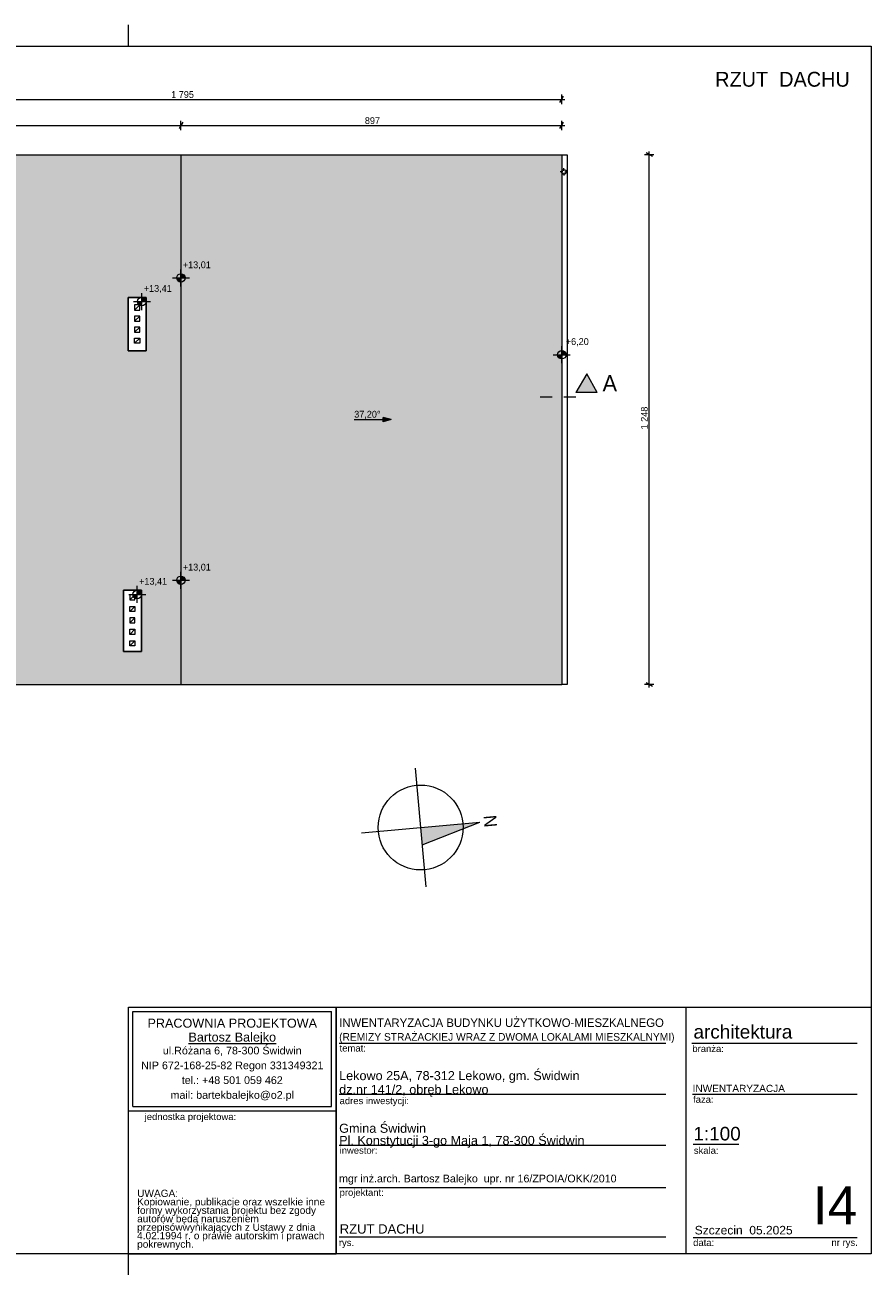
# Model space of a CAD drawing. Extents: x -686885 to -413214, y -23370 to 153194.
# Tile 145 of 145: x -484161 to -464223, y 123744 to 153194. Entities that reach past the tile are written whole.
import ezdxf

# ---------------------------------------------------------------- set-up
doc = ezdxf.new("R2010")
doc.units = 0
doc.header["$MEASUREMENT"] = 0
doc.linetypes.add('Dashed', pattern=[564.444447, 282.222223, -282.222223])
for name, color, linetype, lineweight in [('0_Nr_Pióra__21', 7, 'Continuous', 9), ('Arch opisy_Nr_Pióra__21', 7, 'Continuous', 9), ('ARCH TABELA_Nr_Pióra__1', 7, 'Continuous', 25), ('ARCH TABELA_Nr_Pióra__21', 7, 'Continuous', 9), ('ARCH TABELA_Nr_Pióra__7', 7, 'Continuous', 13), ('Arch tabelki_Nr_Pióra__21', 7, 'Continuous', 9), ('arch wypelnienia_Nr_Pióra__21', 7, 'Continuous', 9), ('INWENT DACH_Nr_Pióra__21', 7, 'Continuous', 9), ('INWENT OPISY_Nr_Pióra__21', 7, 'Continuous', 9), ('INWENT OPISY_Nr_Pióra__41', 7, 'Continuous', 15), ('INWENT RURY SPUSTOWE_Nr_Pióra__21', 7, 'Continuous', 9), ('INWENT RZĘDNE_Nr_Pióra__21', 7, 'Continuous', 9), ('INWENT WYMIARY_Nr_Pióra__21', 7, 'Continuous', 9), ('INWENT.ŚCIANY_Nr_Pióra__1', 7, 'Continuous', 25), ('Istniejące kominy_Nr_Pióra__21', 7, 'Continuous', 9)]:
    doc.layers.add(name, color=color, linetype=linetype, lineweight=lineweight)
doc.layers.add('arch wypelnienia_Nr_Pióra__2', color=7, linetype='Continuous', lineweight=13, true_color=0x7f7f7f)
doc.layers.add('INWENT DACH_Nr_Pióra__2', color=7, linetype='Continuous', lineweight=13, true_color=0x7f7f7f)
for name, color, linetype in [('INWENT DACH', 7, 'Continuous'), ('INWENT RZĘDNE', 7, 'Continuous'), ('INWENT WYMIARY', 7, 'Continuous')]:
    doc.layers.add(name, color=color, linetype=linetype)
doc.styles.add('GENERATED_STYLE_1', font='txt')
doc.styles.add('GENERATED_STYLE_2', font='txt')
doc.styles.add('GENERATED_STYLE_5', font='txt')
doc.styles.add('GENERATED_STYLE_6', font='txt')
doc.styles.add('GENERATED_STYLE_7', font='arial.ttf')
doc.styles.add('GENERATED_STYLE_8', font='arial.ttf')
doc.styles.add('GENERATED_STYLE_9', font='arial.ttf')
doc.dimstyles.new('GENERATED_STYLE__5', dxfattribs={"dimtxt": 160.000002, "dimasz": 114, "dimexe": 0.18, "dimexo": 0, "dimgap": 0.09, "dimtad": 1, "dimdec": 0, "dimlfac": 0.1, "dimzin": 0, "dimdsep": 46, "dimtxsty": 'GENERATED_STYLE_1', "dimblk": 'ARROWHEAD_2', "dimblk1": 'ARROWHEAD_2', "dimblk2": 'ARROWHEAD_2', "dimcen": 0.09, "dimclrd": 7, "dimclre": 7, "dimclrt": 7, "dimazin": 0, "dimtfac": 1, "dimtdec": 4, "dimtmove": 0, "dimatfit": 3, "dimfxl": 0, "dimtolj": 1, "dimtzin": 0, "dimarcsym": 0})
doc.dimstyles.new('GENERATED_STYLE__6', dxfattribs={"dimtxt": 160.000002, "dimasz": 114, "dimexe": 0.18, "dimexo": 0, "dimgap": 0.09, "dimtad": 1, "dimtih": 1, "dimtoh": 1, "dimdec": 0, "dimlfac": 0.1, "dimzin": 0, "dimdsep": 46, "dimtxsty": 'GENERATED_STYLE_1', "dimblk": 'ARROWHEAD_2', "dimblk1": 'ARROWHEAD_2', "dimblk2": 'ARROWHEAD_2', "dimcen": 0.09, "dimclrd": 7, "dimclre": 7, "dimclrt": 7, "dimazin": 0, "dimtfac": 1, "dimtdec": 4, "dimtmove": 0, "dimatfit": 3, "dimfxl": 0, "dimtolj": 1, "dimtzin": 0, "dimarcsym": 0})

# ---------------------------------------------------------------- blocks, each defined once
blk = doc.blocks.new('Linia_48', base_point=(-476403, 143898))
at = {"layer": 'INWENT DACH_Nr_Pióra__21', "linetype": 'Continuous'}
blk.add_hatch(color=256, dxfattribs=at).paths.add_polyline_path([(-475535, 143898), (-475722, 143848), (-475722, 143948)], flags=0)
at = {"layer": 'INWENT DACH_Nr_Pióra__2', "linetype": 'Continuous'}
blk.add_line((-476403, 143898), (-475722, 143898), dxfattribs=at)
at = {"layer": 'INWENT DACH_Nr_Pióra__21', "linetype": 'Continuous'}
for p, q in [((-475535, 143898), (-475722, 143948)), ((-475722, 143848), (-475722, 143948)), ((-475535, 143898), (-475722, 143848))]:
    blk.add_line(p, q, dxfattribs=at)
blk = doc.blocks.new('*D710')
at = {"layer": 'INWENT WYMIARY_Nr_Pióra__21', "linetype": 'Continuous'}
for p, q in [((-489534, 151442), (-489460, 151442)), ((-489417, 151517), (-489504, 151367)), ((-489460, 151329), (-489460, 151554)), ((-489460, 151442), (-471511, 151442)), ((-471555, 151367), (-471468, 151517)), ((-471511, 151329), (-471511, 151554)), ((-471511, 151442), (-471438, 151442))]:
    blk.add_line(p, q, dxfattribs=at)
at = {"layer": 'INWENT WYMIARY_Nr_Pióra__21', "insert": (-480716, 151474), "char_height": 160, "attachment_point": 7, "style": 'GENERATED_STYLE_1'}
blk.add_mtext('{1\xa0795}', dxfattribs=at)
blk = doc.blocks.new('ARROWHEAD_2')
at = {"color": 0, "linetype": 'Continuous', "lineweight": 0}
for p, q in [((0, 0), (-1, 0)), ((-0.38, -0.66), (0.38, 0.66))]:
    blk.add_line(p, q, dxfattribs=at)
blk = doc.blocks.new('*D711')
at = {"layer": 'INWENT WYMIARY_Nr_Pióra__21', "linetype": 'Continuous'}
for p, q in [((-489534, 150827), (-489460, 150827)), ((-489417, 150902), (-489504, 150752)), ((-489460, 150715), (-489460, 150940)), ((-489460, 150827), (-480486, 150827)), ((-480443, 150902), (-480529, 150752)), ((-480486, 150715), (-480486, 150940))]:
    blk.add_line(p, q, dxfattribs=at)
at = {"layer": 'INWENT WYMIARY_Nr_Pióra__21', "char_height": 160, "attachment_point": 7, "style": 'GENERATED_STYLE_1'}
for insert in [(-485127, 150859), (-476152, 150859)]:
    blk.add_mtext('{897}', dxfattribs=dict(at, insert=insert))
blk = doc.blocks.new('*D712')
at = {"layer": 'INWENT WYMIARY_Nr_Pióra__21', "linetype": 'Continuous'}
for p, q in [((-480443, 150902), (-480529, 150752)), ((-480486, 150715), (-480486, 150940)), ((-480486, 150827), (-471511, 150827)), ((-471555, 150752), (-471468, 150902)), ((-471511, 150715), (-471511, 150940)), ((-471511, 150827), (-471438, 150827))]:
    blk.add_line(p, q, dxfattribs=at)
at = {"layer": 'INWENT WYMIARY_Nr_Pióra__21', "char_height": 160, "attachment_point": 7, "style": 'GENERATED_STYLE_1'}
for insert in [(-485127, 150859), (-476152, 150859)]:
    blk.add_mtext('{897}', dxfattribs=dict(at, insert=insert))
blk = doc.blocks.new('*D713')
at = {"layer": 'INWENT WYMIARY_Nr_Pióra__21', "linetype": 'Continuous'}
for p, q in [((-469451, 150137), (-469451, 150211)), ((-469339, 150137), (-469564, 150137)), ((-469376, 150094), (-469526, 150181)), ((-469451, 137658), (-469451, 150137)), ((-469339, 137658), (-469564, 137658)), ((-469526, 137701), (-469376, 137614)), ((-469451, 137584), (-469451, 137658))]:
    blk.add_line(p, q, dxfattribs=at)
at = {"layer": 'INWENT WYMIARY_Nr_Pióra__21', "insert": (-469483, 143667), "char_height": 160, "attachment_point": 7, "rotation": 90, "style": 'GENERATED_STYLE_1'}
blk.add_mtext('{1\xa0248}', dxfattribs=at)
blk = doc.blocks.new('Koty wysokościowe_55', base_point=(-480486, 140111))
at = {"layer": 'INWENT RZĘDNE_Nr_Pióra__21', "linetype": 'Continuous'}
for points in [[(-480486, 140111), (-480386, 140111), (-480393, 140149), (-480415, 140182), (-480448, 140203), (-480486, 140211)], [(-480486, 140111), (-480586, 140111), (-480578, 140073), (-480557, 140040), (-480524, 140019), (-480486, 140011)]]:
    blk.add_hatch(color=256, dxfattribs=at).paths.add_polyline_path(points, flags=0)
for p, q in [((-480486, 139911), (-480486, 140311)), ((-480686, 140111), (-480286, 140111))]:
    blk.add_line(p, q, dxfattribs=at)
blk.add_circle((-480486, 140111), 100, dxfattribs=at)
at = {"layer": 'INWENT RZĘDNE_Nr_Pióra__21', "insert": (-480442, 140311), "char_height": 160, "attachment_point": 7, "style": 'GENERATED_STYLE_2'}
blk.add_mtext('{+13,01}', dxfattribs=at)
blk = doc.blocks.new('Koty wysokościowe_56', base_point=(-481406, 146678))
at = {"layer": 'INWENT RZĘDNE_Nr_Pióra__21', "linetype": 'Continuous'}
for points in [[(-481406, 146678), (-481506, 146678), (-481499, 146639), (-481477, 146607), (-481445, 146585), (-481406, 146578)], [(-481406, 146678), (-481306, 146678), (-481314, 146716), (-481336, 146748), (-481368, 146770), (-481406, 146778)]]:
    blk.add_hatch(color=256, dxfattribs=at).paths.add_polyline_path(points, flags=0)
for p, q in [((-481606, 146678), (-481206, 146678)), ((-481406, 146478), (-481406, 146878))]:
    blk.add_line(p, q, dxfattribs=at)
blk.add_circle((-481406, 146678), 100, dxfattribs=at)
at = {"layer": 'INWENT RZĘDNE_Nr_Pióra__21', "insert": (-481362, 146878), "char_height": 160, "attachment_point": 7, "style": 'GENERATED_STYLE_2'}
blk.add_mtext('{+13,41}', dxfattribs=at)
blk = doc.blocks.new('Koty wysokościowe_57', base_point=(-471511, 145426))
at = {"layer": 'INWENT RZĘDNE_Nr_Pióra__21', "linetype": 'Continuous'}
for points in [[(-471511, 145426), (-471411, 145426), (-471419, 145464), (-471440, 145497), (-471473, 145519), (-471511, 145526)], [(-471511, 145426), (-471611, 145426), (-471604, 145388), (-471582, 145355), (-471549, 145334), (-471511, 145326)]]:
    blk.add_hatch(color=256, dxfattribs=at).paths.add_polyline_path(points, flags=0)
for p, q in [((-471511, 145226), (-471511, 145626)), ((-471711, 145426), (-471311, 145426))]:
    blk.add_line(p, q, dxfattribs=at)
blk.add_circle((-471511, 145426), 100, dxfattribs=at)
at = {"layer": 'INWENT RZĘDNE_Nr_Pióra__21', "insert": (-471416, 145626), "char_height": 160, "attachment_point": 7, "style": 'GENERATED_STYLE_2'}
blk.add_mtext('{+6,20}', dxfattribs=at)
blk = doc.blocks.new('Koty wysokościowe_58', base_point=(-480486, 147235))
at = {"layer": 'INWENT RZĘDNE_Nr_Pióra__21', "linetype": 'Continuous'}
for points in [[(-480486, 147235), (-480386, 147235), (-480393, 147273), (-480415, 147305), (-480448, 147327), (-480486, 147335)], [(-480486, 147235), (-480586, 147235), (-480578, 147196), (-480557, 147164), (-480524, 147142), (-480486, 147135)]]:
    blk.add_hatch(color=256, dxfattribs=at).paths.add_polyline_path(points, flags=0)
for p, q in [((-480486, 147035), (-480486, 147435)), ((-480686, 147235), (-480286, 147235))]:
    blk.add_line(p, q, dxfattribs=at)
blk.add_circle((-480486, 147235), 100, dxfattribs=at)
at = {"layer": 'INWENT RZĘDNE_Nr_Pióra__21', "insert": (-480442, 147435), "char_height": 160, "attachment_point": 7, "style": 'GENERATED_STYLE_2'}
blk.add_mtext('{+13,01}', dxfattribs=at)
blk = doc.blocks.new('Koty wysokościowe_59', base_point=(-481516, 139778))
at = {"layer": 'INWENT RZĘDNE_Nr_Pióra__21', "linetype": 'Continuous'}
for points in [[(-481516, 139778), (-481616, 139778), (-481609, 139739), (-481587, 139707), (-481555, 139685), (-481516, 139678)], [(-481516, 139778), (-481416, 139778), (-481424, 139816), (-481446, 139848), (-481478, 139870), (-481516, 139878)]]:
    blk.add_hatch(color=256, dxfattribs=at).paths.add_polyline_path(points, flags=0)
for p, q in [((-481516, 139578), (-481516, 139978)), ((-481716, 139778), (-481316, 139778))]:
    blk.add_line(p, q, dxfattribs=at)
blk.add_circle((-481516, 139778), 100, dxfattribs=at)
at = {"layer": 'INWENT RZĘDNE_Nr_Pióra__21', "insert": (-481472, 139978), "char_height": 160, "attachment_point": 7, "style": 'GENERATED_STYLE_2'}
blk.add_mtext('{+13,41}', dxfattribs=at)

msp = doc.modelspace()

# ---------------------------------------------------------------- hatches: boundary and pattern name
at = {"layer": 'arch wypelnienia_Nr_Pióra__2', "linetype": 'Continuous', "lineweight": 0, "true_color": 0x1f1f1f}
h = msp.add_hatch(color=250, dxfattribs=at)
h.paths.add_polyline_path([(-489460.4, 137657.6), (-480485.8, 137657.6), (-480485.8, 150137.5), (-489460.4, 150137.5)], flags=0)
h.paths.add_polyline_path([(-481728.3, 145517.6), (-481308.3, 145517.6), (-481308.3, 146777.6), (-481728.3, 146777.6)], flags=0)
h.paths.add_polyline_path([(-481838.3, 138437.6), (-481418.3, 138437.6), (-481418.3, 139877.6), (-481838.3, 139877.6)], flags=0)
at = {"layer": 'arch wypelnienia_Nr_Pióra__2', "linetype": 'Continuous', "lineweight": 0, "true_color": 0x3f3f3f}
msp.add_hatch(color=250, dxfattribs=at).paths.add_polyline_path([(-471511.2, 137657.6), (-471511.2, 150137.5), (-480485.8, 150137.5), (-480485.8, 137657.6)], flags=0)
at = {"layer": 'arch wypelnienia_Nr_Pióra__21', "linetype": 'Continuous'}
msp.add_hatch(color=256, dxfattribs=at).paths.add_polyline_path([(-473443, 134413.3), (-474800.6, 133879.4), (-474837.4, 134287.7)], flags=0)
at = {"layer": 'INWENT OPISY_Nr_Pióra__21', "linetype": 'Continuous'}
msp.add_hatch(color=256, dxfattribs=at).paths.add_polyline_path([(-470923.3, 144973.9), (-470679, 144537.6), (-471179, 144537.6)], flags=0)

# ---------------------------------------------------------------- linework, layer by layer
at = {"layer": 'ARCH TABELA_Nr_Pióra__21', "linetype": 'Continuous'}
for p, q in [((-481723.3, 152694.2), (-481723.3, 153194.2)), ((-481723.3, 152694.2), (-481723.3, 153194.2)), ((-504973.3, 152694.2), (-464223.3, 152694.2)), ((-464223.3, 152694.2), (-464223.3, 124244.2)), ((-474963, 135682.1), (-474711.8, 132893.3)), ((-476231.8, 134162.1), (-473443, 134413.3)), ((-474800.6, 133879.4), (-473443, 134413.3)), ((-481723.3, 124244.2), (-481723.3, 130055.3)), ((-481723.3, 130055.3), (-476829.7, 130055.3)), ((-481723.3, 127608.5), (-481723.3, 130055.3)), ((-481723.3, 130055.3), (-464223.3, 130055.3)), ((-481616.9, 127714.9), (-481616.9, 129949)), ((-481616.9, 129949), (-476936.1, 129949)), ((-476936.1, 127714.9), (-476936.1, 129949)), ((-476829.7, 130055.3), (-476829.7, 124244.2)), ((-476829.7, 127608.5), (-476829.7, 130055.3)), ((-468585, 130055.3), (-468585, 124244.2)), ((-464223.3, 130055.3), (-464223.3, 124244.2)), ((-476829.7, 124244.2), (-476829.7, 129655.3)), ((-476757.5, 129205.3), (-469057.7, 129205.3)), ((-468445.7, 129205.3), (-464546.4, 129205.3)), ((-476757.5, 128005.3), (-469057.7, 128005.3)), ((-468428.3, 128005.3), (-464546.4, 128005.3)), ((-481723.3, 127608.5), (-476829.7, 127608.5)), ((-481616.9, 127714.9), (-476936.1, 127714.9)), ((-476757.5, 126805.3), (-469057.7, 126805.3)), ((-468416.5, 126822.7), (-467336.8, 126822.7)), ((-476757.5, 125805.3), (-469057.7, 125805.3)), ((-476757.5, 124644.2), (-469057.7, 124644.2)), ((-468416.5, 124626.6), (-466134.7, 124626.6)), ((-466134.7, 124626.6), (-464546.4, 124626.6)), ((-464223.3, 124244.2), (-504973.3, 124244.2)), ((-481723.3, 124244.2), (-476829.7, 124244.2)), ((-481723.3, 123744.2), (-481723.3, 124244.2)), ((-464223.3, 124244.2), (-476829.7, 124244.2))]:
    msp.add_line(p, q, dxfattribs=at)
msp.add_circle((-474837.4, 134287.7), 1000, dxfattribs=at)
at = {"layer": 'INWENT DACH_Nr_Pióra__21', "linetype": 'Continuous'}
for p, q in [((-489460.4, 150137.5), (-471511.2, 150137.5)), ((-480485.8, 150137.5), (-480485.8, 137657.6)), ((-471511.2, 150137.5), (-471511.2, 137657.6)), ((-471485.7, 149732.6), (-471545.7, 149732.6)), ((-471460.7, 149757.6), (-471460.7, 149817.6)), ((-471460.7, 149707.6), (-471460.7, 149647.6)), ((-471435.7, 149732.6), (-471375.7, 149732.6)), ((-489460.4, 137657.6), (-471511.2, 137657.6))]:
    msp.add_line(p, q, dxfattribs=at)
msp.add_circle((-471460.7, 149732.6), 55, dxfattribs=at)
at = {"layer": 'INWENT OPISY_Nr_Pióra__41', "linetype": 'Continuous'}
for p, q in [((-470923.3, 144973.9), (-471179, 144537.6)), ((-470679, 144537.6), (-470923.3, 144973.9)), ((-470679, 144537.6), (-471179, 144537.6))]:
    msp.add_line(p, q, dxfattribs=at)
at = {"layer": 'INWENT OPISY_Nr_Pióra__41', "linetype": 'Dashed'}
msp.add_line((-472023.3, 144437.6), (-470923.3, 144437.6), dxfattribs=at)
at = {"layer": 'INWENT RURY SPUSTOWE_Nr_Pióra__21', "linetype": 'Continuous'}
for p, q in [((-471511.2, 150137.5), (-471385.7, 150137.5)), ((-471385.7, 150137.5), (-471385.7, 137657.6)), ((-471385.7, 137657.6), (-471511.2, 137657.6))]:
    msp.add_line(p, q, dxfattribs=at)
at = {"layer": 'INWENT.ŚCIANY_Nr_Pióra__1', "linetype": 'Continuous'}
for p, q in [((-481728.3, 146777.6), (-481308.3, 146777.6)), ((-481728.3, 145517.6), (-481728.3, 146777.6)), ((-481308.3, 146777.6), (-481308.3, 145517.6)), ((-481728.3, 145517.6), (-481308.3, 145517.6)), ((-481838.3, 138437.6), (-481838.3, 139877.6)), ((-481838.3, 139877.6), (-481418.3, 139877.6)), ((-481418.3, 139877.6), (-481418.3, 138437.6)), ((-481418.3, 138437.6), (-481838.3, 138437.6))]:
    msp.add_line(p, q, dxfattribs=at)
at = {"layer": 'Istniejące kominy_Nr_Pióra__21', "linetype": 'Continuous'}
for p, q in [((-481578.7, 146477.6), (-481458.7, 146597.6)), ((-481578.7, 146597.6), (-481578.7, 146477.6)), ((-481458.7, 146597.6), (-481578.7, 146597.6)), ((-481578.7, 146477.6), (-481458.7, 146477.6)), ((-481458.7, 146477.6), (-481458.7, 146597.6)), ((-481578.7, 146217.6), (-481458.7, 146337.6)), ((-481578.7, 146337.6), (-481578.7, 146217.6)), ((-481458.7, 146337.6), (-481578.7, 146337.6)), ((-481578.7, 146217.6), (-481458.7, 146217.6)), ((-481578.7, 145957.6), (-481458.7, 146077.6)), ((-481578.7, 146077.6), (-481578.7, 145957.6)), ((-481458.7, 146077.6), (-481578.7, 146077.6)), ((-481458.7, 146217.6), (-481458.7, 146337.6)), ((-481458.7, 145957.6), (-481458.7, 146077.6)), ((-481578.7, 145957.6), (-481458.7, 145957.6)), ((-481578.7, 145817.6), (-481458.7, 145817.6)), ((-481578.7, 145697.6), (-481578.7, 145817.6)), ((-481578.7, 145697.6), (-481458.7, 145817.6)), ((-481458.7, 145817.6), (-481458.7, 145697.6)), ((-481458.7, 145697.6), (-481578.7, 145697.6)), ((-481693.3, 139647.6), (-481573.3, 139767.6)), ((-481693.3, 139767.6), (-481693.3, 139647.6)), ((-481573.3, 139767.6), (-481693.3, 139767.6)), ((-481693.3, 139647.6), (-481573.3, 139647.6)), ((-481573.3, 139647.6), (-481573.3, 139767.6)), ((-481693.3, 139377.6), (-481573.3, 139497.6)), ((-481693.3, 139377.6), (-481693.3, 139497.6)), ((-481693.3, 139497.6), (-481573.3, 139497.6)), ((-481573.3, 139377.6), (-481693.3, 139377.6)), ((-481573.3, 139497.6), (-481573.3, 139377.6)), ((-481693.3, 139107.6), (-481573.3, 139227.6)), ((-481693.3, 139227.6), (-481693.3, 139107.6)), ((-481573.3, 139227.6), (-481693.3, 139227.6)), ((-481693.3, 139107.6), (-481573.3, 139107.6)), ((-481573.3, 139107.6), (-481573.3, 139227.6)), ((-481693.3, 138837.6), (-481573.3, 138957.6)), ((-481693.3, 138837.6), (-481693.3, 138957.6)), ((-481693.3, 138957.6), (-481573.3, 138957.6)), ((-481573.3, 138837.6), (-481693.3, 138837.6)), ((-481573.3, 138957.6), (-481573.3, 138837.6)), ((-481693.3, 138567.6), (-481573.3, 138687.6)), ((-481693.3, 138567.6), (-481693.3, 138687.6)), ((-481693.3, 138687.6), (-481573.3, 138687.6)), ((-481573.3, 138567.6), (-481693.3, 138567.6)), ((-481573.3, 138687.6), (-481573.3, 138567.6))]:
    msp.add_line(p, q, dxfattribs=at)

# ---------------------------------------------------------------- block references
at = {"layer": 'INWENT DACH', "color": 8, "linetype": 'Continuous', "lineweight": 13, "true_color": 0x7f7f7f}
msp.add_blockref('Linia_48', (-476402.8, 143897.6), dxfattribs=at)
at = {"layer": 'INWENT RZĘDNE'}
for name, p in [('Koty wysokościowe_58', (-480485.8, 147234.6)), ('Koty wysokościowe_56', (-481406.5, 146677.6)), ('Koty wysokościowe_57', (-471511.2, 145426.1)), ('Koty wysokościowe_55', (-480485.8, 140111.1)), ('Koty wysokościowe_59', (-481516.5, 139777.6))]:
    msp.add_blockref(name, p, dxfattribs=at)

# ---------------------------------------------------------------- texts
at = {"layer": '0_Nr_Pióra__21', "linetype": 'Continuous', "insert": (-476402.8, 143914.2), "char_height": 160, "attachment_point": 7, "style": 'GENERATED_STYLE_2'}
msp.add_mtext('{37,20°}', dxfattribs=at)
at = {"layer": 'Arch opisy_Nr_Pióra__21', "linetype": 'Continuous', "insert": (-464723.3, 152090.6), "char_height": 350, "attachment_point": 3, "style": 'GENERATED_STYLE_5'}
msp.add_mtext('{RZUT  DACHU}', dxfattribs=at)
at = {"layer": 'ARCH TABELA_Nr_Pióra__1', "linetype": 'Continuous', "insert": (-476757.5, 129210.1), "char_height": 200, "attachment_point": 7, "line_spacing_factor": 1.031617, "style": 'GENERATED_STYLE_6'}
msp.add_mtext('{\\pt22543.4;INWENTARYZACJA BUDYNKU UŻYTKOWO-MIESZKALNEGO\\P\\pt22543.4;\\H0.900000x;(REMIZY STRAŻACKIEJ WRAZ Z DWOMA LOKALAMI MIESZKALNYMI)}', dxfattribs=at)
at = {"layer": 'ARCH TABELA_Nr_Pióra__1', "linetype": 'Continuous', "insert": (-476743.7, 124939.6), "char_height": 220, "attachment_point": 1, "style": 'GENERATED_STYLE_9'}
msp.add_mtext('{RZUT DACHU}', dxfattribs=at)
at = {"layer": 'ARCH TABELA_Nr_Pióra__21', "linetype": 'Continuous', "insert": (-476757.5, 126744.1), "char_height": 212.766, "attachment_point": 7, "line_spacing_factor": 0.807442, "style": 'GENERATED_STYLE_7'}
msp.add_mtext('{Gmina Świdwin\\PPl. Konstytucji 3-go Maja 1, 78-300 Świdwin}', dxfattribs=at)
at = {"layer": 'ARCH TABELA_Nr_Pióra__7', "linetype": 'Continuous', "char_height": 212.766}
for s, insert, attachment_point, line_spacing_factor, style in [('{PRACOWNIA PROJEKTOWA\\P\\LBartosz Balejko}', (-479276.5, 129784), 2, 0.926719, 'GENERATED_STYLE_8'), ('{Lekowo 25A, 78-312 Lekowo, gm. Świdwin\\Pdz.nr 141/2, obręb Lekowo}', (-476757.5, 127944.1), 7, 0.918867, 'GENERATED_STYLE_7')]:
    msp.add_mtext(s, dxfattribs=dict(at, insert=insert, attachment_point=attachment_point, line_spacing_factor=line_spacing_factor, style=style))
at = {"layer": 'ARCH TABELA_Nr_Pióra__7', "linetype": 'Continuous', "style": 'GENERATED_STYLE_7'}
for s, insert, char_height, attachment_point in [('{architektura}', (-468407, 129635), 319.16, 1), ('{temat:}', (-476746.8, 129168.9), 159.58, 1), ('{branża:}', (-468433.9, 129156.6), 159.58, 1), ('{INWENTARYZACJA}', (-468428.3, 128225.1), 170, 1), ('{adres inwestycji:}', (-476746.8, 127929.2), 159.58, 1), ('{faza:}', (-468416.5, 127960.3), 159.58, 1), ('{jednostka projektowa:}', (-481340.4, 127553.9), 159.58, 1), ('{1:100}', (-468409.1, 127233.9), 319.16, 1), ('{inwestor:}', (-476746.8, 126760.3), 159.58, 1), ('{skala:}', (-468398.8, 126758.4), 159.58, 1), ('{mgr inż.arch. Bartosz Balejko  upr. nr 16/ZPOIA/OKK/2010}', (-476759.7, 126107.2), 180, 1), ('{projektant:}', (-476746.8, 125768.9), 159.58, 1), ('{I4}', (-464546.4, 125835.1), 900, 3), ('{Szczecin  05.2025}', (-468377.8, 124901.5), 202.128, 1), ('{data:}', (-468415.1, 124587), 159.58, 1), ('{rys.}', (-476764.7, 124587), 159.58, 1), ('{nr rys.}', (-465154.3, 124590.1), 159.58, 1)]:
    msp.add_mtext(s, dxfattribs=dict(at, insert=insert, char_height=char_height, attachment_point=attachment_point))
for s, insert, char_height, width, attachment_point, line_spacing_factor in [('{ul.Różana 6, 78-300 Świdwin\\PNIP 672-168-25-82 Regon 331349321\\Ptel.: +48 501 059 462\\Pmail: bartekbalejko@o2.pl}', (-479276.5, 129122.1), 180.852, 4680.851, 2, 1.156383), ('{UWAGA:\\PKopiowanie, publikacje oraz wszelkie inne formy wykorzystania projektu bez zgody autorów będą naruszeniem przepisówwynikających z Ustawy z dnia 4.02.1994 r. o prawie autorskim i prawach pokrewnych.}', (-481518.2, 125753.9), 170.2128, 4483.408, 1, 0.703415)]:
    msp.add_mtext(s, dxfattribs=dict(at, insert=insert, char_height=char_height, width=width, attachment_point=attachment_point, line_spacing_factor=line_spacing_factor))
at = {"layer": 'Arch tabelki_Nr_Pióra__21', "linetype": 'Continuous', "insert": (-473044.4, 134449.2), "char_height": 300, "attachment_point": 2, "rotation": 275.14546, "style": 'GENERATED_STYLE_6'}
msp.add_mtext('{N}', dxfattribs=at)
at = {"layer": 'INWENT OPISY_Nr_Pióra__21', "linetype": 'Continuous', "insert": (-470379, 144944.7), "char_height": 380, "attachment_point": 2, "style": 'GENERATED_STYLE_6'}
msp.add_mtext('{A}', dxfattribs=at)

# ---------------------------------------------------------------- dimensions: what is measured, and where the dimension line sits
at = {"layer": 'INWENT WYMIARY', "linetype": 'Continuous'}
for base, p1, p2, picture, middle in [((-489460.4, 151441.9), (-489460.4, 150137.5), (-471511.2, 150137.5), '*D710', (-480442.7, 151553.9)), ((-489460.4, 150827), (-489460.4, 150137.5), (-480485.8, 150137.5), '*D711', (-484944.6, 150939)), ((-489460.4, 150827), (-480485.8, 150137.5), (-471511.2, 150137.5), '*D712', (-475970, 150939))]:
    dim = msp.add_linear_dim(base=base, p1=p1, p2=p2, dimstyle='GENERATED_STYLE__6', dxfattribs=at)
    dim.commit()
    dim.dimension.update_dxf_attribs({"geometry": picture, "text_midpoint": middle})
dim = msp.add_linear_dim(base=(-469451.5, 137657.6), p1=(-471511.2, 137657.6), p2=(-471511.2, 150137.5), angle=90, dimstyle='GENERATED_STYLE__5', dxfattribs=at)
dim.commit()
dim.dimension.update_dxf_attribs({"geometry": '*D713', "text_midpoint": (-469563.5, 143940.7)})

doc.saveas('drawing.dxf')
